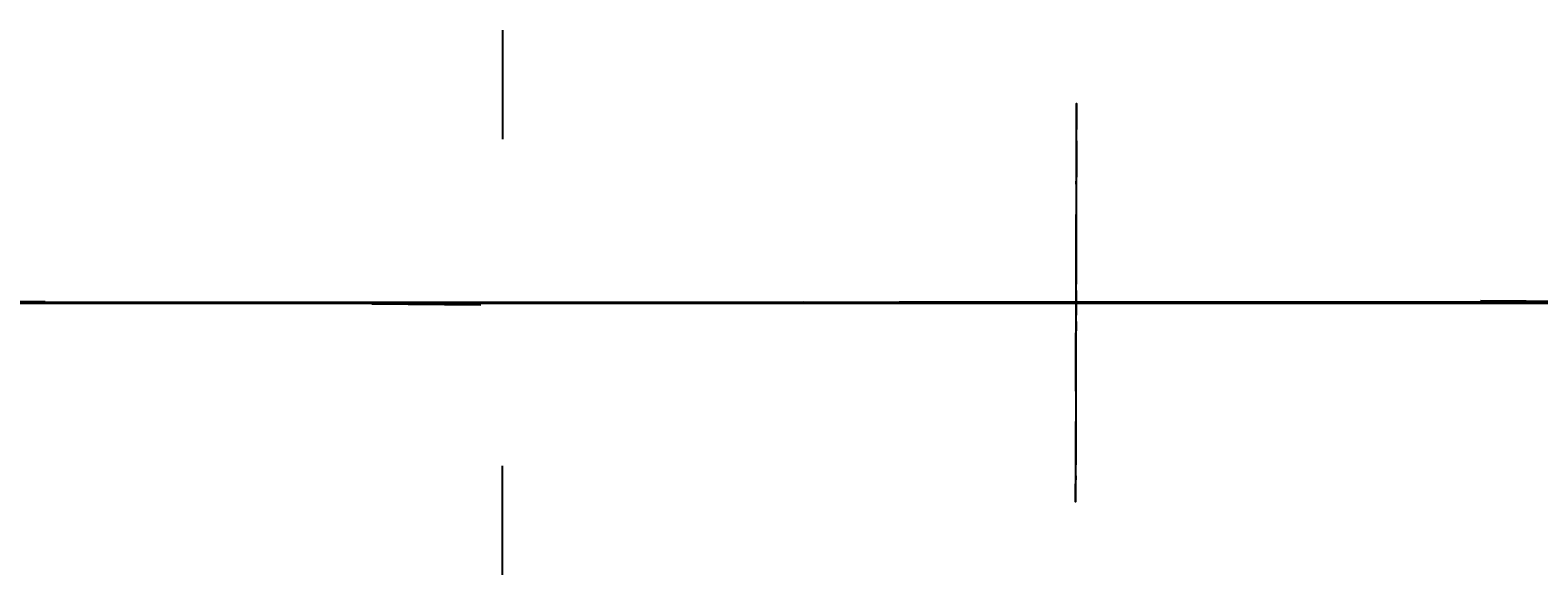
# Model space of a CAD drawing. Header units: millimetres. Extents: x -12354389001 to 271431, y -126469 to 48347.
# Tile 3 of 79: x -12351544098 to -12351081492, y -126128 to 41026. Entities that reach past the tile are written whole.
import ezdxf
from ezdxf.enums import TextEntityAlignment as Align

# ---------------------------------------------------------------- set-up
doc = ezdxf.new("R2010")
doc.units = ezdxf.units.MM
for name, pattern in [('1', [0]), ('4', [5, 3, -2]), ('BGS', [10, 0, 10])]:
    doc.linetypes.add(name, pattern=pattern)
doc.layers.get('0').update_dxf_attribs({"lineweight": 9})
doc.layers.add('00 opisy', color=7, linetype='Continuous', lineweight=25)
doc.layers.add('EBUPP', color=7, linetype='1', lineweight=30)
for name, color, linetype in [('EADOD', 7, 'Continuous'), ('EADTD', 7, 'Continuous'), ('EBUOA', 7, 'Continuous'), ('EDZPD', 3, '1'), ('EDZTD', 3, 'Continuous'), ('SDROK', 7, 'Continuous'), ('SDRPK', 7, '1'), ('SZNPM', 7, 'Continuous'), ('SZOPO', 7, 'BGS'), ('SZZPZ', 102, 'Continuous'), ('UEEOA', 1, 'Continuous'), ('UEEOO', 1, 'Continuous'), ('UEEPA', 1, '1'), ('UEEPON', 1, '1'), ('UEETO', 1, 'Continuous'), ('UGGOO', 2, 'Continuous'), ('UGGPOR', 2, '1'), ('UGGTO', 2, 'Continuous'), ('UKKOA', 7, 'Continuous'), ('UKKOO', 1, 'Continuous'), ('UKKPA', 1, '1'), ('UKKPB', 1, '1'), ('UKKTO', 1, 'Continuous'), ('UTTOA', 7, 'Continuous'), ('UTTOO', 2, 'Continuous'), ('UTTPA', 1, '1'), ('UTTPO', 1, '1'), ('UTTTO', 2, 'Continuous'), ('UWWOA', 5, 'Continuous'), ('UWWOO', 5, 'Continuous'), ('UWWPA', 5, '1'), ('UWWPO', 5, '4'), ('UWWTO', 5, 'Continuous'), ('WUKOS', 7, 'Continuous'), ('WUKPS', 7, '1'), ('ZAKRES', 2, '1')]:
    doc.layers.add(name, color=color, linetype=linetype)
doc.styles.get("Standard").update_dxf_attribs({"font": 'arial.ttf'})

# ---------------------------------------------------------------- blocks, each defined once
blk = doc.blocks.new('GRO')
blk.add_circle((0, 0), 0.09)
blk = doc.blocks.new('OSP')
for radius in [1, 0.072]:
    blk.add_circle((0, 0), radius)
blk = doc.blocks.new('DLI')
blk.add_circle((0, 0), 0.09)
for centre, start, end in [((0, 0.750093), 30.14144, 149.85856), ((-0.713298, 0.231779), 102.145781, 221.858708), ((0.713298, 0.231779), 318.141292, 77.854219), ((-0.440797, -0.606751), 174.149498, 293.852913), ((0.440797, -0.606751), 246.147087, 5.850502)]:
    blk.add_arc(centre, 0.75, start, end)
blk = doc.blocks.new('TRA')
for p, q in [((-5.5, 2.7539), (-5.5, 1.7539)), ((-4.5, 2.7539), (-4.5, 1.7539)), ((4.5, 2.7539), (4.5, 1.7539)), ((5.5, 2.7539), (5.5, 1.7539)), ((-0.5, -2.2461), (-0.5, -3.2461)), ((0.5, -2.2461), (0.5, -3.2461))]:
    blk.add_line(p, q)
blk = doc.blocks.new('DIG')
for p, q in [((-0.0078, 0.6309), (0.9542, 1.3483)), ((0.9542, 1.3483), (0.5976, 0.2024)), ((-0.6024, 0.1875), (-0.9874, 1.3242)), ((-0.9874, 1.3242), (-0.0078, 0.6309)), ((-1.5645, -0.5299), (-0.6024, 0.1875)), ((0.5976, 0.2024), (1.5772, -0.4909)), ((-0.3645, -0.515), (-1.5645, -0.5299)), ((0.0205, -1.6517), (-0.3645, -0.515)), ((0.3772, -0.5058), (0.0205, -1.6517)), ((1.5772, -0.4909), (0.3772, -0.5058))]:
    blk.add_line(p, q)
blk.add_circle((0, 0), 0.09)
blk = doc.blocks.new('PNN')
for p, q in [((5.2, 0), (4.0686, 1.1314)), ((1.2, 0), (9.2, 0)), ((5.2, 0), (4.0686, -1.1314))]:
    blk.add_line(p, q)
blk = doc.blocks.new('SLS')
blk.add_circle((0, 0), 0.35)
blk = doc.blocks.new('LAT')
for p, q in [((0, 1.2), (0, 2)), ((-2, 0), (-1.2, 0)), ((1.2, 0), (2, 0)), ((0, -1.2), (0, -2))]:
    blk.add_line(p, q)
blk = doc.blocks.new('KRA')
for p, q in [((-0.75, -0.3571), (-0.75, 0.3571)), ((-0.75, 0.3571), (0.75, 0.3571)), ((-0.25, -0.3571), (-0.25, 0.3571)), ((0.25, -0.3571), (0.25, 0.3571)), ((0.75, 0.3571), (0.75, -0.3571)), ((0.75, -0.3571), (-0.75, -0.3571))]:
    blk.add_line(p, q)
blk = doc.blocks.new('WLZ')
blk.add_circle((0, 0), 0.4)
blk = doc.blocks.new('PLT')
for p, q in [((6, 0), (4.8686, 1.1314)), ((1.2, 0), (9.2, 0)), ((4.6, 0), (3.4686, -1.1314))]:
    blk.add_line(p, q)
blk = doc.blocks.new('WLD')
for p, q in [((0.75, 0.5), (-0.75, 0.5)), ((-0.75, 0.5), (-0.75, -0.5)), ((0.75, -0.5), (0.75, 0.5)), ((-0.75, -0.5), (0.75, -0.5))]:
    blk.add_line(p, q)
blk = doc.blocks.new('ZAS')
for p, q in [((0.25, 0.25), (-0.25, 0.25)), ((-0.25, 0.25), (-0.25, -0.25)), ((0.25, -0.25), (0.25, 0.25)), ((-0.25, -0.25), (0.25, -0.25))]:
    blk.add_line(p, q)
blk = doc.blocks.new('WSP')
blk.add_circle((0, 0), 0.09)
blk = doc.blocks.new('Wrocławska 82')
at = {"layer": 'EBUPP', "linetype": '1'}
for p, q in [((-295564.98, 34023.29), (-295567.74, 34015.45)), ((-295563.32, 34022.7), (-295564.98, 34023.29)), ((-295567.74, 34015.45), (-295563.68, 34014.02)), ((-295575.41, 33871.9), (-295570.17, 33869.94)), ((-295570.17, 33869.94), (-295570.03, 33870.3)), ((-295570.03, 33870.3), (-295565.76, 33868.7)), ((-295565.76, 33868.7), (-295565.84, 33868.48)), ((-295565.84, 33868.48), (-295560.84, 33866.62)), ((-295563.45, 33860.78), (-295565.52, 33855.22)), ((-295565.52, 33855.22), (-295564.49, 33854.83)), ((-295564.49, 33854.83), (-295568.77, 33843.35)), ((-295569.65, 33843.67), (-295571.79, 33837.94)), ((-295568.77, 33843.35), (-295569.65, 33843.67)), ((-295571.79, 33837.94), (-295571.18, 33837.71)), ((-295571.18, 33837.71), (-295573.43, 33831.67)), ((-295573.43, 33831.67), (-295578.63, 33833.61)), ((-295591.54, 33825.79), (-295553.18, 33811.45)), ((-295555.29, 33805.82), (-295593.64, 33820.16)), ((-295559.02, 33797.11), (-295597.56, 33810.96)), ((-295599.63, 33805.18), (-295561.09, 33791.33)), ((-295567.3, 33780.94), (-295533.3, 33768.8))]:
    blk.add_line(p, q, dxfattribs=at)
at = {"layer": 'EDZPD', "linetype": '1'}
for p, q in [((-295556.84, 34032.66), (-295567.27, 34002.97)), ((-295567.27, 34002.97), (-295568.35, 34000)), ((-295568.35, 34000), (-295571.96, 33990.04)), ((-295565.89, 33964.31), (-295552.58, 34000)), ((-295571.96, 33990.04), (-295577.76, 33974.04)), ((-295565.89, 33964.31), (-295576.3, 33936.25)), ((-295600, 33831.77), (-295539.35, 33810.25)), ((-295575.87, 33819.31), (-295573.07, 33818.28)), ((-295575.08, 33812.75), (-295573.07, 33818.28)), ((-295573.07, 33818.28), (-295570.26, 33817.26)), ((-295572.28, 33811.73), (-295570.26, 33817.26)), ((-295570.26, 33817.26), (-295567.46, 33816.23)), ((-295567.46, 33816.23), (-295569.48, 33810.72)), ((-295567.46, 33816.23), (-295564.66, 33815.21)), ((-295564.66, 33815.21), (-295566.68, 33809.7)), ((-295564.66, 33815.21), (-295561.86, 33814.18)), ((-295572.28, 33811.73), (-295575.08, 33812.75)), ((-295569.48, 33810.72), (-295572.28, 33811.73)), ((-295566.68, 33809.7), (-295569.48, 33810.72)), ((-295563.88, 33808.68), (-295566.68, 33809.7)), ((-295574.96, 33801.95), (-295572.16, 33800.94)), ((-295574.24, 33795.28), (-295572.16, 33800.94)), ((-295572.16, 33800.94), (-295569.36, 33799.93)), ((-295571.44, 33794.28), (-295569.36, 33799.93)), ((-295569.36, 33799.93), (-295566.56, 33798.92)), ((-295566.56, 33798.92), (-295568.64, 33793.28)), ((-295566.56, 33798.92), (-295563.76, 33797.92)), ((-295563.76, 33797.92), (-295565.84, 33792.28)), ((-295574.24, 33795.28), (-295577.04, 33796.28)), ((-295571.44, 33794.28), (-295574.24, 33795.28)), ((-295568.64, 33793.28), (-295571.44, 33794.28)), ((-295565.84, 33792.28), (-295568.64, 33793.28)), ((-295563.04, 33791.28), (-295565.84, 33792.28)), ((-295567.4, 33780.19), (-295564.54, 33779.17)), ((-295564.54, 33779.17), (-295561.68, 33778.16))]:
    blk.add_line(p, q, dxfattribs=at)
at = {"layer": 'EDZTD'}
blk.add_line((-295573.8033, 33887.3689), (-295562.5843, 33887.3689), dxfattribs=at)
at = {"layer": 'SDRPK', "linetype": '4'}
for p, q in [((-295564.79, 34009.88), (-295555.56, 34035.29)), ((-295568.72, 34015.97), (-295563.34, 34029.93)), ((-295565.48, 34009.87), (-295567.1, 34010.43)), ((-295567.58, 34004.59), (-295565.48, 34009.87)), ((-295565.48, 34009.87), (-295564.79, 34009.88)), ((-295567.36, 34003.29), (-295577.66, 34006.8)), ((-295568.56, 34000), (-295567.36, 34003.29)), ((-295568.61, 33999.88), (-295568.56, 34000)), ((-295568.61, 33999.88), (-295572.14, 33990.29)), ((-295572.14, 33990.29), (-295582.34, 33994.37)), ((-295572.14, 33990.29), (-295578.2, 33973.73)), ((-295553.04, 33932.93), (-295570.68, 33939.42)), ((-295576.46, 33914.38), (-295567.59, 33938.28)), ((-295556.08, 33926.59), (-295570.03, 33931.72)), ((-295576.46, 33914.38), (-295574.63, 33913.7)), ((-295575.61, 33911.21), (-295564.78, 33907.19)), ((-295565.77, 33909.94), (-295564.44, 33910.31)), ((-295564.44, 33910.31), (-295563.04, 33909.82)), ((-295566.63, 33907.64), (-295565.77, 33909.94)), ((-295573.46, 33900.11), (-295572.21, 33903.55)), ((-295573.32, 33895.86), (-295575.32, 33900.36)), ((-295563.77, 33878.19), (-295573.46, 33900.11)), ((-295573.32, 33895.86), (-295565.69, 33878.37)), ((-295568.36, 33871.26), (-295565.69, 33878.37)), ((-295565.08, 33875.01), (-295562.34, 33875.76)), ((-295566.7, 33870.64), (-295565.08, 33875.01)), ((-295570.45, 33870.62), (-295575.75, 33872.66)), ((-295565.12, 33869.18), (-295570.34, 33871.03)), ((-295565.26, 33868.79), (-295565.12, 33869.18)), ((-295561.11, 33867.24), (-295565.26, 33868.79)), ((-295571.18, 33837.71), (-295568.39, 33836.67)), ((-295573.15, 33830.97), (-295570.7, 33837.53)), ((-295578.43, 33832.95), (-295573.15, 33830.97))]:
    blk.add_line(p, q, dxfattribs=at)
at = {"layer": 'SDRPK', "linetype": '1'}
for p, q in [((-295561.88, 34031.55), (-295564.98, 34023.29)), ((-295568.52, 34030.14), (-295567.64, 34030.94)), ((-295567.64, 34030.94), (-295567.34, 34029.8)), ((-295571.91, 34022.57), (-295568.52, 34030.14)), ((-295568.35, 34030.02), (-295568.58, 34029.45)), ((-295567.83, 34029.81), (-295568.35, 34030.02)), ((-295567.34, 34029.8), (-295570.85, 34022.04)), ((-295568.06, 34029.24), (-295567.83, 34029.81)), ((-295568.58, 34029.45), (-295568.06, 34029.24)), ((-295569.28, 34027.97), (-295569.51, 34027.4)), ((-295568.76, 34027.76), (-295569.28, 34027.97)), ((-295568.99, 34027.19), (-295568.76, 34027.76)), ((-295569.51, 34027.4), (-295568.99, 34027.19)), ((-295569.88, 34026.49), (-295570.11, 34025.92)), ((-295569.36, 34026.28), (-295569.88, 34026.49)), ((-295569.59, 34025.71), (-295569.36, 34026.28)), ((-295570.11, 34025.92), (-295569.59, 34025.71)), ((-295570.41, 34025.45), (-295570.65, 34024.88)), ((-295569.89, 34025.24), (-295570.41, 34025.45)), ((-295570.12, 34024.67), (-295569.89, 34025.24)), ((-295570.65, 34024.88), (-295570.12, 34024.67)), ((-295571.4, 34023.31), (-295571.63, 34022.74)), ((-295570.87, 34023.1), (-295571.4, 34023.31)), ((-295571.1, 34022.53), (-295570.87, 34023.1)), ((-295571.63, 34022.74), (-295571.1, 34022.53)), ((-295571.79, 34021.4), (-295571.91, 34022.57)), ((-295570.85, 34022.04), (-295571.79, 34021.4)), ((-295565.48, 34009.87), (-295557.76, 34010.08)), ((-295567.58, 34004.59), (-295577.03, 34009)), ((-295563.62, 34000), (-295567.58, 34004.59)), ((-295554.05, 34000), (-295571.41, 33953.29)), ((-295561.51, 33999.99), (-295571.03, 33975.22)), ((-295563.46, 33971.24), (-295564.31, 33969.35)), ((-295564.31, 33969.35), (-295562.38, 33968.48)), ((-295566.32, 33964.44), (-295565.48, 33966.4)), ((-295565.48, 33966.4), (-295563.43, 33965.52)), ((-295563.43, 33965.52), (-295564.27, 33963.57)), ((-295564.27, 33963.57), (-295566.32, 33964.44)), ((-295571.41, 33953.29), (-295583.02, 33921.65)), ((-295572.09, 33947.62), (-295572.82, 33945.7)), ((-295570.56, 33947.04), (-295572.09, 33947.62)), ((-295571.29, 33945.11), (-295570.56, 33947.04)), ((-295572.82, 33945.7), (-295571.29, 33945.11)), ((-295574.43, 33941.17), (-295573.67, 33942.96)), ((-295573.67, 33942.96), (-295571.98, 33942.24)), ((-295571.98, 33942.24), (-295572.74, 33940.45)), ((-295572.74, 33940.45), (-295574.43, 33941.17)), ((-295575.33, 33911.85), (-295574.63, 33913.7)), ((-295556.16, 33903.75), (-295578.16, 33911.91)), ((-295580.33, 33906.57), (-295572.47, 33903.85)), ((-295572.47, 33903.85), (-295552.99, 33896.95)), ((-295570.3, 33871.01), (-295570.45, 33870.62)), ((-295557.67, 33866.46), (-295565.2, 33845.48)), ((-295559.12, 33846.97), (-295564.05, 33839.96)), ((-295565.2, 33845.48), (-295568.4, 33836.64)), ((-295574.34, 33826.34), (-295574.46, 33825.97)), ((-295571.93, 33825.56), (-295574.34, 33826.34)), ((-295574.46, 33825.97), (-295572.05, 33825.18)), ((-295572.05, 33825.18), (-295571.93, 33825.56)), ((-295569.24, 33783.75), (-295532.64, 33770.67))]:
    blk.add_line(p, q, dxfattribs=at)
at = {"layer": 'SDRPK', "linetype": '4'}
for centre, radius, start, end in [((-295566.016, 34014.5375), 3.06, 152.08731, 174.13911), ((-295563.3915, 34014.7191), 5.67, 178.67675, 229.15197)]:
    blk.add_arc(centre, radius, start, end, dxfattribs=at)
at = {"layer": 'SDRPK', "linetype": '1'}
for centre, radius, start, end in [((-295576.8033, 33979.9917), 7.49, 261.19356, 320.42581), ((-295554.7009, 33835.3815), 10.41, 153.90797, 229.29446), ((-295557.0386, 33834.2995), 11.6, 168.35964, 240.33348)]:
    blk.add_arc(centre, radius, start, end, dxfattribs=at)
at = {"layer": 'SZOPO', "linetype": 'BGS'}
for p, q in [((-295549.19, 33999.86), (-295579.28, 33916.51)), ((-295573.68, 33903.38), (-295573.51, 33903.78)), ((-295600, 33832.39), (-295539.67, 33810.24))]:
    blk.add_line(p, q, dxfattribs=at)
at = {"layer": 'UEEPON', "linetype": '1'}
for p, q in [((-295566.3, 34033.67), (-295567.98, 34034.77)), ((-295563.94, 34032.14), (-295566.3, 34033.67)), ((-295561.89, 34030.8), (-295563.94, 34032.14)), ((-295572.19, 34017.55), (-295573.87, 34018.12)), ((-295569.53, 34016.64), (-295572.19, 34017.55)), ((-295568.63, 34016.34), (-295569.53, 34016.64)), ((-295567.46, 34016.27), (-295568.63, 34016.34)), ((-295565.82, 34004.69), (-295561.9, 34015.75)), ((-295564.02, 34000), (-295558.18, 34015.47)), ((-295577.45, 34007.78), (-295568.26, 34004.62)), ((-295568.26, 34004.62), (-295565.82, 34004.69)), ((-295563.27, 34003.43), (-295564.61, 34000)), ((-295564.02, 34000), (-295569.63, 33985.17)), ((-295564.61, 34000), (-295568.3, 33990.56)), ((-295568.31, 33990.54), (-295569.64, 33987.05)), ((-295568.3, 33990.56), (-295568.31, 33990.54)), ((-295569.64, 33987.05), (-295569.69, 33986.93)), ((-295569.69, 33986.93), (-295570.55, 33984.67)), ((-295569.63, 33985.17), (-295571.1, 33981.28)), ((-295570.55, 33984.67), (-295573.64, 33976.06)), ((-295571.1, 33981.28), (-295573.07, 33976.08)), ((-295573.64, 33976.06), (-295577.56, 33973.03)), ((-295573.07, 33976.08), (-295576.34, 33973.93)), ((-295571.58, 33974.93), (-295577.34, 33972.64)), ((-295568.06, 33973.7), (-295571.58, 33974.93)), ((-295565.4, 33972.78), (-295568.06, 33973.7)), ((-295563.58, 33972.15), (-295565.4, 33972.78)), ((-295577.09, 33972.39), (-295574.68, 33972.14)), ((-295574.68, 33972.14), (-295570.38, 33970.03)), ((-295565.54, 33966.77), (-295563.58, 33972.15)), ((-295570.38, 33970.03), (-295567.86, 33968.79)), ((-295567.86, 33968.79), (-295565.52, 33967.64)), ((-295565.52, 33967.64), (-295568.29, 33960.2)), ((-295569.92, 33954.77), (-295565.54, 33966.77)), ((-295563.32, 33962.37), (-295565.35, 33956.85)), ((-295568.29, 33960.2), (-295575.13, 33941.66)), ((-295565.35, 33956.85), (-295570.96, 33941.63)), ((-295570.87, 33952.21), (-295569.92, 33954.77)), ((-295571.85, 33949.57), (-295570.87, 33952.21)), ((-295575.3, 33940.28), (-295571.85, 33949.57)), ((-295570.96, 33941.63), (-295574.78, 33931.22)), ((-295574.78, 33931.22), (-295575.02, 33930.59)), ((-295580.91, 33914.43), (-295574.84, 33912.69)), ((-295554.88, 33906.49), (-295574.84, 33912.69)), ((-295573.6, 33903.57), (-295578.37, 33904.96)), ((-295573.6, 33903.57), (-295574.87, 33900.01)), ((-295566.38, 33901.05), (-295573.6, 33903.57)), ((-295563.73, 33900.13), (-295566.38, 33901.05)), ((-295560.51, 33890.43), (-295565.7, 33877.37)), ((-295567.91, 33882.52), (-295576.78, 33885.6)), ((-295565.09, 33881.1), (-295567.91, 33882.52)), ((-295563.53, 33880.55), (-295565.09, 33881.1)), ((-295563.62, 33879.47), (-295577.03, 33880.27)), ((-295565.7, 33877.37), (-295566.39, 33872.69)), ((-295566.39, 33872.69), (-295562.65, 33867.25)), ((-295584.17, 33828.34), (-295573.89, 33824.49)), ((-295547.57, 33820.15), (-295573.43, 33824.29))]:
    blk.add_line(p, q, dxfattribs=at)
blk.add_arc((-295554.2492, 33835.3552), 9.66, 155.50756, 211.90349, dxfattribs=at)
at = {"layer": 'UEETO'}
blk.add_line((-295568.8908, 33875.5531), (-295560.6937, 33875.5531), dxfattribs=at)
at = {"layer": 'UGGPOR', "linetype": '1'}
for p, q in [((-295565.73, 33983.72), (-295560.03, 34000)), ((-295567.28, 33979.5), (-295565.73, 33983.72)), ((-295568.75, 33975.47), (-295567.28, 33979.5)), ((-295561.11, 33970.56), (-295575.63, 33975.59)), ((-295572.7, 33964.68), (-295568.75, 33975.47)), ((-295566.82, 33954.92), (-295561.11, 33970.56)), ((-295579.31, 33946.29), (-295572.7, 33964.68)), ((-295568.59, 33950.2), (-295566.82, 33954.92)), ((-295570.09, 33946.18), (-295568.59, 33950.2)), ((-295582.46, 33913.18), (-295570.09, 33946.18))]:
    blk.add_line(p, q, dxfattribs=at)
at = {"layer": 'UKKOA'}
for p, q in [((-295567.5263, 33966.0995), (-295568.7054, 33964.3296)), ((-295574.9591, 33964.3296), (-295568.7054, 33964.3296)), ((-295566.91, 33838.86), (-295561.3455, 33840.1446))]:
    blk.add_line(p, q, dxfattribs=at)
at = {"layer": 'UKKPB', "linetype": '1'}
for p, q in [((-295560.82, 33983.69), (-295566.36, 33985.63)), ((-295567.09, 33966.58), (-295562.7, 33978.7)), ((-295574.15, 33968.94), (-295577.61, 33970.23)), ((-295567.42, 33966.43), (-295574.15, 33968.94)), ((-295568.01, 33964.09), (-295567.26, 33965.95)), ((-295575.31, 33944.53), (-295568.01, 33964.09)), ((-295587.04, 33913.09), (-295568.52, 33905.46)), ((-295568.52, 33905.46), (-295566.94, 33904.81)), ((-295566.94, 33904.81), (-295566.89, 33904.79)), ((-295566.89, 33904.79), (-295566.38, 33904.58)), ((-295566.38, 33904.58), (-295550.34, 33897.99)), ((-295560.53, 33857.9), (-295564.07, 33859.08)), ((-295562.9, 33850.27), (-295566.81, 33839.14)), ((-295567.19, 33838.97), (-295570.84, 33840.5)), ((-295566.81, 33839.14), (-295566.91, 33838.86)), ((-295566.91, 33838.86), (-295567.19, 33838.97))]:
    blk.add_line(p, q, dxfattribs=at)
at = {"layer": 'UKKTO'}
blk.add_line((-295566.91, 33838.86), (-295561.3358, 33840.0885), dxfattribs=at)
at = {"layer": 'UTTPO', "linetype": '1'}
for p, q in [((-295567.37, 34002.27), (-295568.23, 34000)), ((-295568.15, 34000.2), (-295568.57, 34001.11)), ((-295568.23, 34000), (-295569.14, 33997.59)), ((-295568.61, 33998.99), (-295567.7, 33999.4)), ((-295580.6, 33966), (-295570.35, 33962.14)), ((-295570.35, 33962.14), (-295567.93, 33961.27)), ((-295567.38, 33961.2), (-295556.53, 33957.5)), ((-295571.75, 33898.27), (-295570.43, 33898.68)), ((-295570.43, 33898.68), (-295558.96, 33894.2)), ((-295574.31, 33890.84), (-295571.75, 33898.27)), ((-295574.74, 33897.32), (-295574.94, 33896.45)), ((-295573.98, 33895.28), (-295574.94, 33896.45)), ((-295572.73, 33887.41), (-295573.98, 33895.28)), ((-295574.31, 33890.84), (-295574.73, 33886.28)), ((-295570.15, 33880.4), (-295574.31, 33890.84)), ((-295571.37, 33883.08), (-295572.73, 33887.41)), ((-295574.73, 33886.28), (-295576.62, 33872.31)), ((-295570.17, 33869.94), (-295571.37, 33883.08)), ((-295577.82, 33882.01), (-295560.1, 33874.53)), ((-295568.23, 33872.76), (-295570.15, 33880.4)), ((-295568.77, 33871.76), (-295568.23, 33872.76)), ((-295570.17, 33869.94), (-295570.45, 33871.99)), ((-295570.45, 33871.99), (-295568.77, 33871.76)), ((-295571.74, 33826.69), (-295583.14, 33831.53)), ((-295561.99, 33819.21), (-295571.74, 33826.69))]:
    blk.add_line(p, q, dxfattribs=at)
at = {"layer": 'UWWOO'}
for p, q in [((-295581.1661, 33908.1449), (-295574.9124, 33908.1449)), ((-295580.605, 33906.849), (-295574.2862, 33906.849))]:
    blk.add_line(p, q, dxfattribs=at)
at = {"layer": 'UWWPO', "linetype": '1'}
for p, q in [((-295562.07, 34044.15), (-295564.09, 34044.79)), ((-295566.6, 34000), (-295563.77, 34008.02)), ((-295567.63, 33997.07), (-295566.6, 34000)), ((-295563.07, 34000), (-295567.41, 33988.18)), ((-295568.72, 33994.14), (-295567.63, 33997.07)), ((-295570.29, 33989.95), (-295568.72, 33994.14)), ((-295568.4, 33975.26), (-295561.89, 33992.98)), ((-295575.85, 33975.08), (-295570.29, 33989.95)), ((-295567.41, 33988.18), (-295568.62, 33984.89)), ((-295568.62, 33984.89), (-295569.08, 33983.59)), ((-295569.08, 33983.59), (-295573.29, 33971.63)), ((-295569.84, 33971.38), (-295568.4, 33975.26)), ((-295573.28, 33970.36), (-295577.5, 33971.82)), ((-295573.29, 33971.63), (-295575.12, 33966.61)), ((-295570.52, 33969.41), (-295569.93, 33971.01)), ((-295572.82, 33970.2), (-295573.28, 33970.36)), ((-295568.59, 33968.77), (-295572.45, 33970.05)), ((-295570.52, 33963.47), (-295568.59, 33968.77)), ((-295575.03, 33951.07), (-295570.52, 33963.47)), ((-295555.55, 33897.39), (-295582.6, 33908)), ((-295562.3, 33895.06), (-295573.78, 33899.24)), ((-295556.34, 33846.25), (-295566.35, 33849.84))]:
    blk.add_line(p, q, dxfattribs=at)
at = {"layer": 'UWWTO'}
blk.add_line((-295581.4087, 33907.1946), (-295573.1573, 33907.1946), dxfattribs=at)
at = {"layer": 'WUKPS', "linetype": '1'}
for p, q in [((-295561.31, 33961.27), (-295565.41, 33950.02)), ((-295566.35, 33944.33), (-295561.95, 33956.76)), ((-295563.98, 33953.94), (-295563.07, 33953.61)), ((-295564.67, 33952.06), (-295564.2, 33951.89)), ((-295565.35, 33950.18), (-295564.4, 33949.84)), ((-295565.41, 33950.02), (-295573.93, 33926.23)), ((-295566.03, 33948.3), (-295565.55, 33948.13)), ((-295566.7, 33946.42), (-295565.74, 33946.07)), ((-295567.38, 33944.54), (-295566.89, 33944.36)), ((-295574.75, 33920.74), (-295566.35, 33944.33)), ((-295568.05, 33942.65), (-295567.07, 33942.31)), ((-295568.72, 33940.77), (-295568.23, 33940.6)), ((-295569.4, 33938.89), (-295568.41, 33938.54)), ((-295570.07, 33937), (-295569.58, 33936.83)), ((-295570.74, 33935.12), (-295569.76, 33934.77)), ((-295571.42, 33933.24), (-295570.92, 33933.06)), ((-295572.09, 33931.36), (-295571.1, 33931)), ((-295572.77, 33929.47), (-295572.27, 33929.29)), ((-295573.44, 33927.59), (-295572.44, 33927.23)), ((-295573.93, 33926.23), (-295577.39, 33916.64)), ((-295574.12, 33925.71), (-295573.61, 33925.53)), ((-295574.8, 33923.83), (-295573.78, 33923.46)), ((-295576.28, 33916.71), (-295574.75, 33920.74))]:
    blk.add_line(p, q, dxfattribs=at)
at = {"layer": 'ZAKRES', "linetype": '1'}
for p, q in [((-295575.46, 33938.54), (-295558.79, 33983.33)), ((-295539.3, 33810.2), (-295612.51, 33836.45))]:
    blk.add_line(p, q, dxfattribs=at)
at = {"layer": 'EADOD'}
for p in [(-295567.27, 34002.97), (-295571.96, 33990.04), (-295565.89, 33964.31), (-295573.07, 33818.28), (-295564.66, 33815.21), (-295572.28, 33811.73), (-295569.48, 33810.72), (-295566.68, 33809.7), (-295563.88, 33808.68), (-295574.96, 33801.95), (-295572.16, 33800.94), (-295566.56, 33798.92), (-295574.24, 33795.28), (-295571.44, 33794.28), (-295568.64, 33793.28), (-295565.84, 33792.28), (-295564.54, 33779.17)]:
    blk.add_blockref('GRO', p, dxfattribs=at)
at = {"layer": 'SZNPM'}
blk.add_blockref('OSP', (-295567.74, 34002.11), dxfattribs=at)
at = {"layer": 'SZZPZ'}
for name, p in [('DLI', (-295564.65, 34013.25)), ('DLI', (-295566.96, 34013.05)), ('DLI', (-295565.58, 34010.85)), ('DLI', (-295564.44, 34010.47)), ('DLI', (-295574.72, 34006.56)), ('DLI', (-295571.97, 33988.99)), ('DLI', (-295564.8, 33964.76)), ('DLI', (-295564.58, 33949.2)), ('DLI', (-295566.42, 33943.4)), ('DLI', (-295573.23, 33941.62)), ('DLI', (-295567.97, 33938.97)), ('DLI', (-295571.78, 33927.82)), ('TRA', (-295578.81, 33913.51)), ('DLI', (-295563.77, 33907.89)), ('TRA', (-295565.27, 33893.97)), ('TRA', (-295579.43, 33891.11)), ('DLI', (-295562.54, 33883.62)), ('TRA', (-295570.25, 33875.46)), ('DLI', (-295563.94, 33832.98)), ('TRA', (-295578.48, 33826.57)), ('DLI', (-295570.55, 33824.14))]:
    blk.add_blockref(name, p, dxfattribs=at)
for name, p, rotation in [('DLI', (-295567.28, 33890.97), 269.999997), ('DLI', (-295576.39, 33884.56), 4.685964), ('DLI', (-295572.54, 33883.21), 1.883483), ('DIG', (-295575.77, 33881.96), 321.134298), ('DLI', (-295574.21, 33881.45), 254.308553)]:
    blk.add_blockref(name, p, dxfattribs=dict(at, rotation=rotation))
at = {"layer": 'UEEOO'}
for p, rotation in [((-295558.85, 34011.48), 250.049998), ((-295571.49, 33976.62), 67.780001), ((-295571.49, 33976.62), 249.440001)]:
    blk.add_blockref('PNN', p, dxfattribs=dict(at, rotation=rotation))
at = {"layer": 'UEEPA'}
for p in [(-295571.39, 33979.04), (-295571.49, 33976.62), (-295573.65, 33824.4)]:
    blk.add_blockref('SLS', p, dxfattribs=at)
for p, rotation in [((-295571.49, 33976.62), 89.99999900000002), ((-295562.31, 33830.04), 90.179988), ((-295573.65, 33824.42), 90.179988)]:
    blk.add_blockref('LAT', p, dxfattribs=dict(at, rotation=rotation))
at = {"layer": 'UKKPA'}
for name, p, rotation in [('KRA', (-295566.59, 33985.72), 68.429989), ('WLZ', (-295566.91, 33838.86), 70.639992)]:
    blk.add_blockref(name, p, dxfattribs=dict(at, rotation=rotation))
blk.add_blockref('WLZ', (-295567.16, 33966.29), dxfattribs=at)
at = {"layer": 'UTTOO'}
for p, rotation in [((-295556.59, 34034.38), 253.009998), ((-295567.11, 34002.97), 68.110008), ((-295580.85, 33964.55), 70.490001)]:
    blk.add_blockref('PLT', p, dxfattribs=dict(at, rotation=rotation))
at = {"layer": 'UTTPA'}
for p in [(-295567.11, 34002.97), (-295564.79, 33967.52)]:
    blk.add_blockref('SLS', p, dxfattribs=at)
at = {"layer": 'UTTPA', "rotation": 64.719994}
blk.add_blockref('WLD', (-295567.61, 33961.35), dxfattribs=at)
at = {"layer": 'UWWPA'}
for p in [(-295569.82, 33971.18), (-295572.63, 33970.08)]:
    blk.add_blockref('ZAS', p, dxfattribs=at)
at = {"layer": 'WUKOS'}
for p in [(-295571.63, 34021.71), (-295571.93, 34021.03), (-295568.4, 34012.94), (-295569.04, 34012.71), (-295571.19, 34006.58), (-295571.42, 34006.03), (-295572.22, 33990.6), (-295566.42, 33985.94), (-295570.18, 33976.53), (-295567.22, 33975.1), (-295564.16, 33973.64), (-295569.78, 33971.19), (-295572.67, 33970.04), (-295572.12, 33951.89), (-295571.65, 33951.68), (-295565.82, 33949.58), (-295564.23, 33949.13), (-295566.1, 33943.55), (-295572.66, 33923.92), (-295574.42, 33913.82), (-295565.87, 33910.03), (-295570.3, 33902.69), (-295572.36, 33897.82), (-295573.46, 33895.74), (-295570.16, 33870.61), (-295564.17, 33854.84), (-295568.58, 33843.18), (-295568.19, 33836.6), (-295573.3, 33831.33), (-295565.55, 33826.56), (-295571.86, 33825.66), (-295573.61, 33824.38), (-295567.64, 33821.01)]:
    blk.add_blockref('WSP', p, dxfattribs=at)
at = {"layer": 'EADOD', "oblique": 15}
blk.add_text('B.Głowackiego', height=2.5, rotation=69.85998, dxfattribs=at).set_placement((-295576.81, 33952.51), align=Align.TOP_LEFT)
at = {"layer": 'EADTD', "oblique": 15}
blk.add_text('11', height=2.5, rotation=69.54, dxfattribs=at).set_placement((-295571.05, 33851.41), align=Align.TOP_LEFT)
at = {"layer": 'EBUOA', "oblique": 15}
for s, p in [('i2', (-295573.97, 33850.55)), ('g', (-295573.71, 33815.51))]:
    blk.add_text(s, height=2.5, dxfattribs=at).set_placement(p)
at = {"layer": 'EDZTD', "oblique": 15}
blk.add_text('475/118', height=2.5, dxfattribs=at).set_placement((-295561.69, 33888.2), align=Align.RIGHT)
for s, p in [('475/20', (-295583.66, 33822.94)), ('475/96', (-295578.44, 33820.7)), ('475/21', (-295582.17, 33818.71)), ('475/98', (-295573.06, 33818.56)), ('475/26', (-295567.17, 33816.54)), ('475/97', (-295577.12, 33816.26)), ('475/27', (-295564.27, 33814.44)), ('475/99', (-295570.9, 33814.09)), ('475/56', (-295583, 33804.12)), ('475/55', (-295580.2, 33803.11)), ('475/53', (-295574.6, 33801.11)), ('475/50', (-295565.63, 33800.43)), ('475/54', (-295578.81, 33799.91)), ('475/51', (-295569, 33799.1)), ('475/52', (-295572.64, 33798.02))]:
    blk.add_text(s, height=2.5, dxfattribs=at).set_placement(p, align=Align.TOP_LEFT)
at = {"layer": 'SDROK', "oblique": 15}
for s, rotation, p in [('ch.asf.', 69.86001, (-295575.43, 33934.45)), ('kostka', 339.66769, (-295578.57, 33903.37)), ('ch.bruk', 293.11, (-295569.07, 33886.8)), ('bet.', 70.24999, (-295565.21, 33847.66))]:
    blk.add_text(s, height=1.5, rotation=rotation, dxfattribs=at).set_placement(p)
blk.add_text('tryl.', height=1.5, dxfattribs=at).set_placement((-295567.82, 33918.43))
at = {"layer": 'SZNPM', "oblique": 15}
blk.add_text('%%U1232.23', height=1.8, dxfattribs=at).set_placement((-295566.57, 34001.24))
at = {"layer": 'UEEOA', "oblique": 15}
blk.add_text('e', height=1.8, dxfattribs=at).set_placement((-295571.28, 33981.55), align=Align.TOP_LEFT)
at = {"layer": 'UEEOO', "oblique": 15}
for s, rotation, p in [('eNA', 326.87, (-295565.25, 34034.43)), ('eNA', 341.26, (-295572.01, 34018.53)), ('2eSA', 69.16, (-295569.67, 33990.28)), ('2eWA', 69.26999, (-295569.77, 33984.68)), ('eNA', 340.83, (-295567.58, 33974.61)), ('eNA', 333.84, (-295567.94, 33969.93)), ('eNA', 69.63, (-295571.53, 33948.82)), ('2eWA', 70.09, (-295573.96, 33931.16)), ('eWA', 342.15219, (-295569.99, 33912.63)), ('eNA', 340.81, (-295566.39, 33900.98)), ('eWA', 345.96376, (-295579.66, 33887.57))]:
    blk.add_text(s, height=1.8, rotation=rotation, dxfattribs=at).set_placement(p, align=Align.TOP_LEFT)
at = {"layer": 'UEETO', "oblique": 15}
for s, rotation, p in [('1-2.1/1', 70.91514, (-295574.9, 33927.68)), ('1-2.2/1', 345.22803, (-295573.32, 33913.39)), ('1-1.1/72', 340.76677, (-295570.16, 33902.06)), ('1-1.2/37', 337.88264, (-295581.49, 33872.83))]:
    blk.add_text(s, height=1.5, rotation=rotation, dxfattribs=at).set_placement(p, align=Align.TOP_LEFT)
blk.add_text('1-1.2/36', height=1.5, dxfattribs=at).set_placement((-295580.56, 33881.85), align=Align.TOP_LEFT)
blk.add_text('971a-2-9', height=1.5, dxfattribs=at).set_placement((-295560.16, 33876.05), align=Align.RIGHT)
at = {"layer": 'UGGOO', "oblique": 15}
for s, rotation, p in [('gA150', 69.91001, (-295567.45, 33979.82)), ('gA125', 69.46001, (-295569.1, 33949.98))]:
    blk.add_text(s, height=1.8, rotation=rotation, dxfattribs=at).set_placement(p)
at = {"layer": 'UGGTO', "oblique": 15}
blk.add_text('1-1.2/1', height=1.5, rotation=71.14895, dxfattribs=at).set_placement((-295568.46, 33953.79), align=Align.TOP_LEFT)
at = {"layer": 'UKKOA', "oblique": 15}
for s, p in [('k', (-295567.58, 33967.69)), ('211.85', (-295571.42, 33965.37)), ('k', (-295567.95, 33840.52))]:
    blk.add_text(s, height=1.8, dxfattribs=at).set_placement(p, align=Align.TOP_LEFT)
blk.add_text('218.56', height=1.8, dxfattribs=at).set_placement((-295568.06, 33966.73), align=Align.TOP_RIGHT)
at = {"layer": 'UKKOO', "oblique": 15}
for s, rotation, p in [('k300', 339.56, (-295577.29, 33969.78)), ('kA', 337.66, (-295568.07, 33906.41))]:
    blk.add_text(s, height=1.8, rotation=rotation, dxfattribs=at).set_placement(p, align=Align.TOP_LEFT)
at = {"layer": 'UKKTO', "oblique": 15}
blk.add_text('1-1.1/75', height=1.5, rotation=339.54927, dxfattribs=at).set_placement((-295568.92, 33906.74), align=Align.TOP_LEFT)
at = {"layer": 'UTTOA', "oblique": 15}
blk.add_text('t', height=1.8, dxfattribs=at).set_placement((-295567.17, 33959.9))
at = {"layer": 'UTTOO', "oblique": 15}
for rotation, p in [(279.67, (-295573.01, 33890.24)), (285.49, (-295568.98, 33876.42))]:
    blk.add_text('tA', height=1.8, rotation=rotation, dxfattribs=at).set_placement(p)
at = {"layer": 'UTTTO', "oblique": 15}
for s, rotation, p in [('1-1.2/2', 284.40605, (-295571.87, 33888.57)), ('1-1.2/1', 288.72228, (-295568.96, 33879.4)), ('1-1.1/2', 337.56388, (-295575.76, 33829.57))]:
    blk.add_text(s, height=1.5, rotation=rotation, dxfattribs=at).set_placement(p, align=Align.TOP_LEFT)
at = {"layer": 'UWWOA', "oblique": 15}
for p in [(-295569.46, 33971.22), (-295573.22, 33969.08)]:
    blk.add_text('w', height=1.8, dxfattribs=at).set_placement(p)
at = {"layer": 'UWWOO', "oblique": 15}
for s, rotation, p in [('wA150', 69.51001, (-295568.98, 33994.27)), ('wA600', 69.83001, (-295565.6, 33990.19)), ('wA100', 340.91, (-295577.26, 33970.7)), ('wA100', 69.98001, (-295576.07, 33948.71))]:
    blk.add_text(s, height=1.8, rotation=rotation, dxfattribs=at).set_placement(p)
for s, p in [('ndn.', (-295569.19, 33970.16)), ('217.62', (-295581.01, 33908.74)), ('214.98', (-295580.44, 33907.45))]:
    blk.add_text(s, height=1.8, dxfattribs=at).set_placement(p)
at = {"layer": 'UWWTO', "oblique": 15}
blk.add_text('971a-2-5', height=1.5, dxfattribs=at).set_placement((-295581.27, 33907.69))
blk.add_text('1-1.2/1', height=1.5, rotation=342.253, dxfattribs=at).set_placement((-295565.04, 33895.78), align=Align.TOP_LEFT)
at = {"layer": 'WUKOS', "oblique": 15}
for s, p in [('219.37', (-295571.4, 34021.39)), ('219.17', (-295571.93, 34020.25)), ('219.06', (-295568.24, 34012.46)), ('218.92', (-295577.73, 33997.91)), ('218.87', (-295576.52, 33989.32)), ('217.62', (-295575.14, 33980.98)), ('218.48', (-295577.28, 33972)), ('218.56', (-295568.58, 33971.11)), ('218.36', (-295572.41, 33970.07)), ('218.45', (-295579.8, 33965.87)), ('217.70', (-295565.65, 33943.84)), ('217.49', (-295572.27, 33924.33)), ('217.54', (-295573.97, 33914.13)), ('217.72', (-295565.87, 33910.41)), ('217.70', (-295577.92, 33903.58)), ('217.51', (-295570.17, 33902.82)), ('217.80', (-295572.01, 33897.86)), ('217.64', (-295577.5, 33894.75)), ('216.51', (-295577.72, 33878.84)), ('216.17', (-295575.35, 33873.01)), ('216.19', (-295569.88, 33871.28)), ('216.19', (-295581.57, 33865.21)), ('216.35', (-295564, 33855.15)), ('216.23', (-295568.31, 33843.5)), ('215.93', (-295568.41, 33835.32)), ('216.11', (-295573.13, 33830.03)), ('215.86', (-295565.22, 33826.52)), ('216.51', (-295571.63, 33825.82)), ('216.36', (-295577.56, 33824.65)), ('216.34', (-295567.35, 33821.15))]:
    blk.add_text(s, height=1.8, dxfattribs=at).set_placement(p)
for s, rotation, p in [('219.00', 306.68, (-295569.83, 34012.17)), ('219.00', 336.19, (-295574.98, 34008.21)), ('219.17', 335.5, (-295575.49, 34007.02)), ('218.86', 70.81001, (-295565.62, 33985.94)), ('218.65', 68.64, (-295569.57, 33976.26)), ('218.59', 71.4, (-295566.42, 33974.75)), ('218.62', 69.21, (-295563.99, 33973.8)), ('218.35', 68.42999, (-295572.11, 33952.24)), ('218.37', 70.43, (-295570.91, 33951.59)), ('218.25', 68.07001, (-295565.91, 33949.89)), ('218.67', 71.07999, (-295575.23, 33916.37)), ('217.87', 341.9, (-295576.07, 33909.83)), ('217.74', 342.49, (-295577.55, 33906.21)), ('216.60', 340.59, (-295565.04, 33868.43))]:
    blk.add_text(s, height=1.8, rotation=rotation, dxfattribs=at).set_placement(p)

msp = doc.modelspace()

# ---------------------------------------------------------------- block references
at = {"layer": '00 opisy', "color": 7, "ltscale": 0.5, "xscale": 41788.44072896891, "zscale": 41788.44072896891}
msp.add_blockref('Wrocławska 82', (72579.819, -76527.721), dxfattribs=at)

doc.saveas('drawing.dxf')
